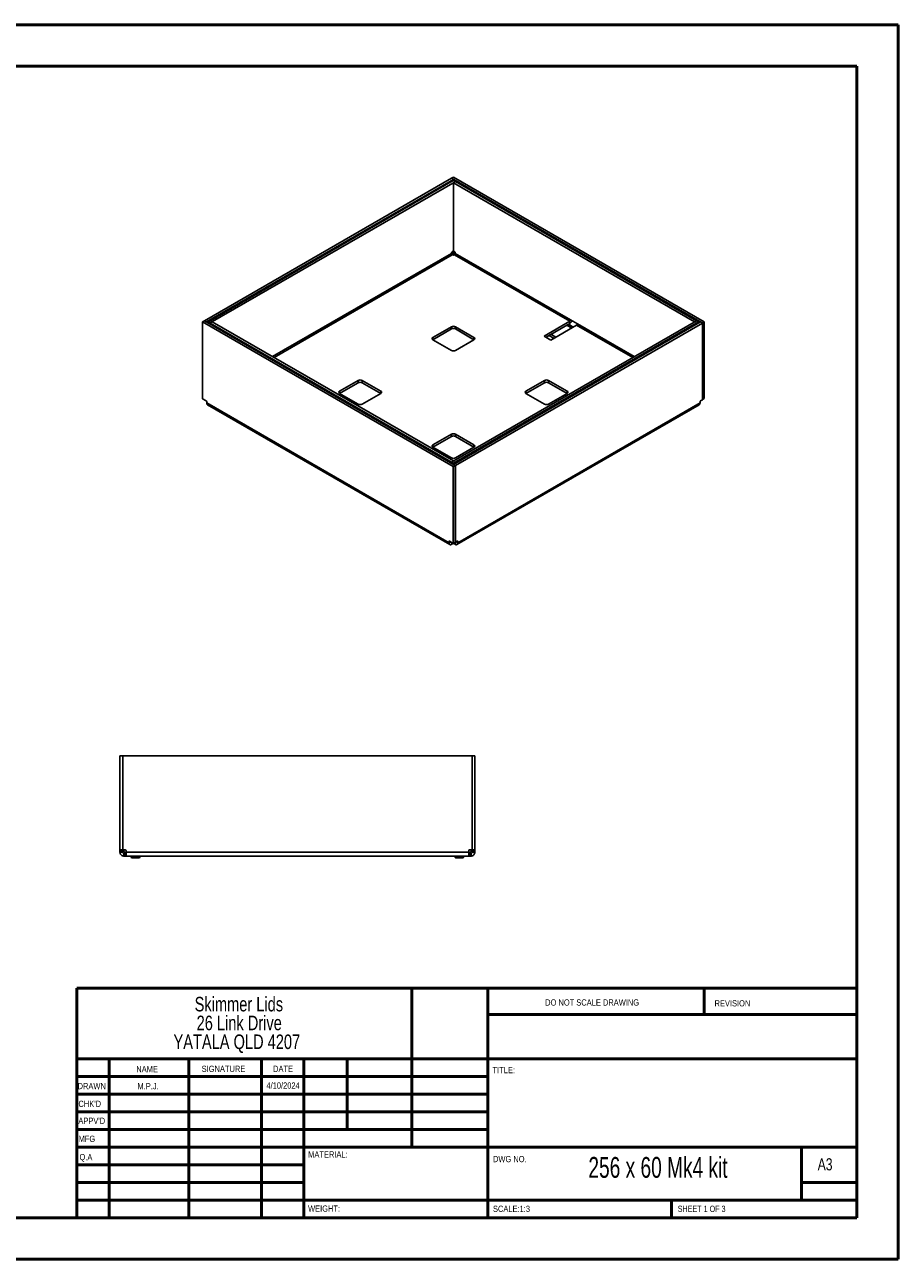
# Model space of a CAD drawing. Header units: millimetres. Extents: x 0 to 420, y 0 to 297.
# Tile 2 of 2: x 210 to 420, y 0 to 297. Entities that reach past the tile are written whole.
import ezdxf

# ---------------------------------------------------------------- set-up
doc = ezdxf.new("R2010")
doc.units = ezdxf.units.MM
doc.styles.add('SLDTEXTSTYLE0', font='TXT', dxfattribs={"width": 0.6875})
doc.styles.add('SLDTEXTSTYLE1', font='TXT', dxfattribs={"width": 0.75})

# ---------------------------------------------------------------- blocks, each defined once
blk = doc.blocks.new('SW_NOTE_0')
at = {"color": 0, "linetype": 'Continuous', "lineweight": 0, "char_height": 3.5, "attachment_point": 2, "style": 'SLDTEXTSTYLE1'}
for s, insert in [('Skimmer Lids', (13.89, 4.51)), ('26 Link Drive', (13.98, -0.01)), ('YATALA QLD 4207', (13.4, -4.54))]:
    blk.add_mtext(s, dxfattribs=dict(at, insert=insert))

msp = doc.modelspace()

# ---------------------------------------------------------------- linework, layer by layer
at = {"color": 7, "linetype": 'Continuous', "lineweight": 50}
for p, q in [((0.38, 297.21), (420.38, 297.21)), ((420.38, 0.21), (420.38, 297.21)), ((10.38, 287.21), (410.38, 287.21)), ((410.38, 287.21), (410.38, 10.21)), ((222.88, 65.46), (410.08, 65.46)), ((222.88, 65.46), (222.88, 10.21)), ((303.48, 65.46), (303.48, 27.21)), ((321.68, 65.46), (321.68, 10.21)), ((373.68, 59.09), (373.68, 65.46)), ((410.08, 59.09), (321.68, 59.09)), ((410.08, 48.46), (222.88, 48.46)), ((230.68, 48.46), (230.68, 10.21)), ((249.87, 48.46), (249.87, 10.21)), ((267.28, 48.46), (267.28, 10.21)), ((277.48, 10.21), (277.48, 48.46)), ((287.88, 31.46), (287.88, 48.46)), ((321.68, 44.21), (222.88, 44.21)), ((321.68, 39.96), (222.88, 39.96)), ((321.68, 35.71), (222.88, 35.71)), ((321.68, 31.46), (222.88, 31.46)), ((277.48, 27.21), (222.88, 27.21)), ((277.48, 27.21), (410.08, 27.21)), ((397.08, 14.46), (397.08, 27.21)), ((277.48, 22.96), (222.88, 22.96)), ((277.48, 18.71), (222.88, 18.71)), ((410.08, 18.71), (397.08, 18.71)), ((222.88, 14.46), (410.38, 14.46)), ((365.88, 10.21), (365.88, 14.46)), ((10.38, 10.21), (410.38, 10.21)), ((0.38, 0.21), (420.38, 0.21))]:
    msp.add_line(p, q, dxfattribs=at)
at = {"color": 7, "linetype": 'Continuous', "lineweight": 25}
for p, q in [((312.94, 260.28), (253.57, 226)), ((313.42, 260), (254.04, 225.73)), ((313.4, 259.72), (254.53, 225.74)), ((313.88, 259.45), (255, 225.46)), ((313.42, 260), (312.94, 260.28)), ((313.45, 260.54), (312.98, 260.27)), ((312.98, 260.26), (312.98, 260.27)), ((373.27, 225.46), (312.98, 260.27)), ((313.4, 259.72), (313.88, 259.45)), ((313.42, 259.72), (313.42, 260)), ((313.44, 259.19), (313.91, 259.46)), ((371.4, 225.73), (313.44, 259.19)), ((313.44, 242.77), (313.44, 259.19)), ((373.74, 225.74), (313.45, 260.54)), ((313.88, 259.44), (313.88, 259.45)), ((371.87, 226), (313.91, 259.46)), ((312.97, 242.2), (269.93, 217.36)), ((270.31, 217.14), (313.16, 241.88)), ((312.97, 242.2), (312.97, 242.24)), ((313.06, 241.97), (313.43, 242.19)), ((313.19, 241.86), (313.16, 241.88)), ((313.2, 242.65), (313.44, 242.79)), ((313.43, 242.78), (313.43, 242.19)), ((313.43, 242.19), (313.43, 241.8)), ((313.43, 242.19), (313.8, 241.97)), ((313.44, 242.77), (313.65, 242.65)), ((313.7, 241.88), (313.66, 241.86)), ((313.7, 241.88), (341.41, 225.88)), ((313.89, 242.24), (313.89, 242.2)), ((341.59, 226.21), (313.89, 242.2)), ((253.11, 225.71), (253.58, 225.98)), ((254.04, 225.73), (253.57, 226)), ((253.57, 226), (253.57, 225.97)), ((253.58, 225.98), (313.88, 191.17)), ((254.04, 225.71), (254.04, 225.73)), ((254.53, 225.74), (255, 225.46)), ((254.53, 225.44), (254.53, 225.74)), ((312.98, 191.99), (371.86, 225.98)), ((341.41, 225.88), (335.23, 222.32)), ((341.41, 225.88), (341.41, 225.34)), ((343.24, 225.26), (341.59, 226.21)), ((371.4, 225.73), (371.87, 226)), ((371.4, 225.71), (371.4, 225.73)), ((372.33, 225.71), (371.86, 225.98)), ((371.87, 226), (371.87, 225.97)), ((373.74, 225.74), (373.27, 225.46)), ((373.74, 207.28), (373.74, 225.74)), ((253.11, 207.25), (253.11, 225.71)), ((253.11, 225.71), (313.4, 190.9)), ((255.46, 225.71), (254.99, 225.44)), ((254.99, 225.44), (312.94, 191.98)), ((254.99, 225.17), (254.99, 225.44)), ((255, 225.45), (255, 225.46)), ((255.46, 225.71), (313.42, 192.26)), ((312.96, 224.56), (308.48, 221.98)), ((308.48, 221.43), (312.96, 224.02)), ((312.96, 224.56), (312.96, 224.02)), ((313.44, 191.44), (372.81, 225.71)), ((313.45, 191.72), (372.33, 225.71)), ((318.38, 221.98), (313.9, 224.56)), ((313.9, 224.56), (313.9, 224.02)), ((313.9, 224.02), (318.38, 221.43)), ((313.91, 191.17), (373.28, 225.44)), ((341.41, 225.34), (335.7, 222.04)), ((336.88, 221.36), (343.06, 224.93)), ((340.7, 224.93), (341.88, 224.25)), ((342.25, 224.47), (341.08, 225.15)), ((343.06, 224.93), (356.55, 217.14)), ((356.92, 217.36), (343.24, 225.26)), ((372.33, 225.44), (372.33, 225.71)), ((372.81, 225.71), (373.28, 225.44)), ((373.27, 225.45), (373.27, 225.46)), ((373.28, 225.44), (373.28, 206.99)), ((308.48, 221.98), (308.48, 221.43)), ((308.48, 221.43), (312.96, 218.85)), ((313.9, 218.85), (318.38, 221.43)), ((318.38, 221.98), (318.38, 221.43)), ((335.23, 222.32), (336.88, 221.36)), ((337.59, 221.77), (336.41, 222.45)), ((338.06, 222.04), (336.88, 222.73)), ((290.56, 211.64), (286.09, 209.05)), ((286.09, 208.51), (290.56, 211.09)), ((290.56, 211.64), (290.56, 211.09)), ((295.99, 209.05), (291.51, 211.64)), ((291.51, 211.64), (291.51, 211.09)), ((291.51, 211.09), (295.99, 208.51)), ((335.35, 211.64), (330.87, 209.05)), ((330.87, 208.51), (335.35, 211.09)), ((335.35, 211.64), (335.35, 211.09)), ((340.77, 209.05), (336.29, 211.64)), ((336.29, 211.64), (336.29, 211.09)), ((336.29, 211.09), (340.77, 208.51)), ((286.09, 209.05), (286.09, 208.51)), ((286.09, 208.51), (290.56, 205.92)), ((291.51, 205.92), (295.99, 208.51)), ((295.99, 209.05), (295.99, 208.51)), ((330.87, 209.05), (330.87, 208.51)), ((330.87, 208.51), (335.35, 205.92)), ((336.29, 205.92), (340.77, 208.51)), ((340.77, 209.05), (340.77, 208.51)), ((254.02, 206.73), (253.11, 207.25)), ((254.14, 206.21), (254.14, 206.53)), ((254.14, 206.21), (312.38, 172.59)), ((254.33, 205.79), (312.57, 172.16)), ((314.28, 172.16), (372.53, 205.79)), ((372.72, 206.21), (314.48, 172.59)), ((372.72, 206.21), (372.72, 206.53)), ((372.84, 206.73), (373.28, 206.99)), ((373.74, 207.28), (373.28, 207.02)), ((312.96, 198.71), (308.48, 196.12)), ((308.48, 195.58), (312.96, 198.16)), ((308.48, 196.12), (308.48, 195.58)), ((312.96, 198.71), (312.96, 198.16)), ((318.38, 196.12), (313.9, 198.71)), ((313.9, 198.71), (313.9, 198.16)), ((313.9, 198.16), (318.38, 195.58)), ((318.38, 196.12), (318.38, 195.58)), ((308.48, 195.58), (312.96, 192.99)), ((313.9, 192.99), (318.38, 195.58)), ((313.42, 192.26), (312.94, 191.98)), ((312.94, 191.71), (312.94, 191.98)), ((313.45, 191.72), (312.98, 191.99)), ((312.98, 191.69), (312.98, 191.99)), ((313.4, 190.9), (313.88, 191.17)), ((313.4, 172.45), (313.4, 190.9)), ((313.42, 192.24), (313.42, 192.26)), ((313.44, 191.44), (313.91, 191.17)), ((313.44, 191.43), (313.44, 191.44)), ((313.45, 191.45), (313.45, 191.72)), ((313.88, 172.72), (313.88, 191.17)), ((313.91, 191.17), (313.91, 172.71)), ((312.38, 172.9), (312.5, 172.97)), ((312.38, 172.59), (312.38, 172.9)), ((312.38, 172.59), (312.77, 172.82)), ((312.5, 172.97), (313.4, 172.45)), ((313.04, 172.21), (313.04, 172.66)), ((313.31, 172.37), (313.04, 172.21)), ((313.31, 172.37), (313.31, 172.5)), ((313.4, 172.45), (313.88, 172.72)), ((313.55, 172.37), (313.55, 172.53)), ((313.82, 172.21), (313.55, 172.37)), ((313.82, 172.21), (313.82, 172.69)), ((313.91, 172.71), (313.88, 172.73)), ((313.91, 172.71), (314.36, 172.97)), ((314.48, 172.59), (314.09, 172.82)), ((314.48, 172.9), (314.36, 172.97)), ((314.48, 172.9), (314.48, 172.59)), ((233.28, 98.7), (233.28, 121.31)), ((233.28, 121.31), (233.94, 121.31)), ((233.94, 98.7), (233.94, 121.31)), ((233.96, 121.31), (233.96, 98.7)), ((233.96, 121.31), (317.93, 121.31)), ((317.93, 121.31), (317.93, 98.7)), ((318.61, 121.31), (317.94, 121.31)), ((317.94, 98.7), (317.94, 121.31)), ((318.61, 98.7), (318.61, 121.31)), ((233.28, 98.7), (233.94, 98.7)), ((233.28, 98.54), (233.28, 98.7)), ((233.28, 98.54), (233.94, 98.54)), ((233.28, 98.16), (233.28, 98.54)), ((233.28, 98.16), (233.94, 98.16)), ((233.94, 98.54), (233.94, 98.7)), ((233.94, 98.16), (233.94, 98.54)), ((233.96, 98.7), (234.59, 98.7)), ((234.76, 98.54), (234.76, 98.16)), ((317.13, 98.16), (234.76, 98.16)), ((317.13, 98.16), (317.13, 98.54)), ((317.29, 98.7), (317.93, 98.7)), ((318.61, 98.7), (317.94, 98.7)), ((317.94, 98.54), (317.94, 98.7)), ((318.61, 98.54), (317.94, 98.54)), ((317.94, 98.16), (317.94, 98.54)), ((318.61, 98.16), (317.94, 98.16)), ((318.61, 98.54), (318.61, 98.7)), ((318.61, 98.16), (318.61, 98.54)), ((234.21, 97.22), (234.21, 97.89)), ((234.59, 97.89), (234.21, 97.89)), ((234.59, 97.22), (234.21, 97.22)), ((234.59, 97.22), (234.59, 97.89)), ((234.76, 97.89), (234.59, 97.89)), ((234.76, 97.22), (234.59, 97.22)), ((317.13, 97.22), (234.76, 97.22)), ((235.98, 96.97), (236.08, 96.81)), ((235.98, 96.97), (236.18, 96.97)), ((236.03, 97.22), (236.03, 96.97)), ((236.08, 96.81), (236.25, 96.81)), ((236.25, 96.81), (236.18, 96.97)), ((236.18, 96.97), (236.21, 96.97)), ((236.21, 96.97), (236.21, 97.22)), ((236.25, 96.81), (236.48, 96.81)), ((236.41, 96.97), (236.48, 96.81)), ((236.41, 96.97), (237.64, 96.97)), ((236.45, 97.22), (236.45, 96.97)), ((236.48, 96.81), (237.57, 96.81)), ((237.57, 96.81), (237.64, 96.97)), ((237.57, 96.81), (237.81, 96.81)), ((237.61, 96.97), (237.61, 97.22)), ((237.88, 96.97), (237.81, 96.81)), ((237.81, 96.81), (237.98, 96.81)), ((237.84, 97.22), (237.84, 96.97)), ((237.84, 96.97), (237.88, 96.97)), ((237.88, 96.97), (238.08, 96.97)), ((237.98, 96.81), (238.08, 96.97)), ((238.03, 96.97), (238.03, 97.22)), ((313.81, 96.97), (313.91, 96.81)), ((313.81, 96.97), (314.01, 96.97)), ((313.86, 97.22), (313.86, 96.97)), ((313.91, 96.81), (314.08, 96.81)), ((314.08, 96.81), (314.01, 96.97)), ((314.01, 96.97), (314.04, 96.97)), ((314.04, 96.97), (314.04, 97.22)), ((314.08, 96.81), (314.32, 96.81)), ((314.24, 96.97), (314.32, 96.81)), ((314.24, 96.97), (315.47, 96.97)), ((314.28, 97.22), (314.28, 96.97)), ((314.32, 96.81), (315.4, 96.81)), ((315.4, 96.81), (315.47, 96.97)), ((315.4, 96.81), (315.64, 96.81)), ((315.44, 96.97), (315.44, 97.22)), ((315.71, 96.97), (315.64, 96.81)), ((315.64, 96.81), (315.81, 96.81)), ((315.67, 97.22), (315.67, 96.97)), ((315.67, 96.97), (315.71, 96.97)), ((315.71, 96.97), (315.91, 96.97)), ((315.81, 96.81), (315.91, 96.97)), ((315.86, 96.97), (315.86, 97.22)), ((317.29, 97.89), (317.13, 97.89)), ((317.29, 97.22), (317.13, 97.22)), ((317.29, 97.22), (317.29, 97.89)), ((317.68, 97.89), (317.29, 97.89)), ((317.68, 97.22), (317.29, 97.22)), ((317.68, 97.22), (317.68, 97.89))]:
    msp.add_line(p, q, dxfattribs=at)
for centre, radius, start, end in [((313.48, 242.22), 0.512, 122.6055, 177.3945), ((313.43, 242.31), 0.512, 242.6097, 297.3903), ((313.38, 242.22), 0.512, 2.6055, 57.3945), ((341.19, 226.23), 0.41, 302.6055, 357.3945), ((340.64, 226.54), 1.43, 302.6411, 337.7401), ((313.43, 223.65), 1.02, 62.6097, 117.3903), ((313.43, 223.11), 1.02, 62.6097, 117.3903), ((342.83, 225.27), 0.41, 302.6055, 357.3945), ((308.58, 221.7), 0.291, 110.7834, 249.2166), ((318.27, 221.7), 0.291, 290.7834, 69.2166), ((313.43, 219.76), 1.02, 242.6097, 297.3903), ((291.04, 210.73), 1.02, 62.6097, 117.3903), ((291.04, 210.18), 1.02, 62.6097, 117.3903), ((335.82, 210.73), 1.02, 62.6097, 117.3903), ((335.82, 210.18), 1.02, 62.6097, 117.3903), ((286.19, 208.78), 0.291, 110.7834, 249.2166), ((295.88, 208.78), 0.291, 290.7834, 69.2166), ((330.97, 208.78), 0.291, 110.7834, 249.2166), ((340.67, 208.78), 0.291, 290.7834, 69.2166), ((253.88, 206.51), 0.256, 2.6055, 57.3945), ((291.04, 206.83), 1.02, 242.6097, 297.3903), ((335.82, 206.83), 1.02, 242.6097, 297.3903), ((372.97, 206.51), 0.256, 122.6055, 177.3945), ((308.58, 195.85), 0.291, 110.7834, 249.2166), ((313.43, 197.8), 1.02, 62.6097, 117.3903), ((313.43, 197.26), 1.02, 62.6097, 117.3903), ((318.27, 195.85), 0.291, 290.7834, 69.2166), ((313.43, 193.9), 1.02, 242.6097, 297.3903), ((312.45, 172.92), 0.0728, 50.7967, 189.214), ((313.43, 172.14), 0.256, 62.6097, 117.3903), ((314.4, 172.92), 0.0728, 350.786, 129.2033), ((235.03, 98.89), 1, 190.5812, 254.0778), ((234.59, 98.54), 0.167, 0, 90), ((316.86, 98.89), 1, 285.9222, 349.4188), ((317.29, 98.54), 0.167, 90, 180)]:
    msp.add_arc(centre, radius, start, end, dxfattribs=at)
for points in [[(313.16, 241.88), (313.13, 241.89), (313.08, 241.93), (313.02, 242.02), (312.98, 242.11), (312.97, 242.17), (312.97, 242.2)], [(313.89, 242.2), (313.88, 242.17), (313.88, 242.11), (313.84, 242.02), (313.77, 241.93), (313.72, 241.89), (313.7, 241.88)], [(312.38, 172.59), (312.39, 172.5), (312.41, 172.31), (312.56, 172.14), (312.78, 172.09), (312.95, 172.17), (313.04, 172.21)], [(313.82, 172.21), (313.9, 172.17), (314.08, 172.09), (314.29, 172.14), (314.45, 172.31), (314.47, 172.5), (314.48, 172.59)], [(233.28, 98.16), (233.29, 98.03), (233.32, 97.79), (233.53, 97.48), (233.84, 97.26), (234.09, 97.24), (234.21, 97.22)], [(233.94, 98.16), (233.95, 98.12), (233.96, 98.05), (234.02, 97.96), (234.1, 97.9), (234.17, 97.89), (234.21, 97.89)], [(234.76, 97.22), (234.76, 97.24), (234.76, 97.26), (234.76, 97.48), (234.76, 97.79), (234.76, 98.03), (234.76, 98.16)], [(317.13, 98.16), (317.13, 98.03), (317.13, 97.79), (317.13, 97.48), (317.13, 97.26), (317.13, 97.24), (317.13, 97.22)], [(317.68, 97.89), (317.71, 97.89), (317.78, 97.9), (317.87, 97.96), (317.93, 98.05), (317.94, 98.12), (317.94, 98.16)], [(317.68, 97.22), (317.8, 97.24), (318.04, 97.26), (318.35, 97.48), (318.57, 97.79), (318.6, 98.03), (318.61, 98.16)]]:
    msp.add_open_spline(points, degree=3, dxfattribs=at)
for points, knots in [([(254.33, 205.79), (254.33, 205.79), (254.26, 205.8), (254.17, 205.94), (254.15, 206.12), (254.14, 206.21)], [0, 0, 0, 0, 0.000102, 0.500051, 1, 1, 1, 1]), ([(372.72, 206.21), (372.71, 206.12), (372.69, 205.94), (372.6, 205.8), (372.53, 205.79), (372.53, 205.79)], [0, 0, 0, 0, 0.499949, 0.999898, 1, 1, 1, 1])]:
    msp.add_open_spline(points, degree=3, knots=knots, dxfattribs=at)

# ---------------------------------------------------------------- block references
at = {"color": 7, "linetype": 'Continuous', "lineweight": 0}
msp.add_blockref('SW_NOTE_0', (247.97, 58.84), dxfattribs=at)

# ---------------------------------------------------------------- texts
for s, insert, char_height, attachment_point, style in [('DO NOT SCALE DRAWING', (335.49, 62.75), 1.5, 1, 'SLDTEXTSTYLE1'), ('REVISION', (376.21, 62.55), 1.5, 1, 'SLDTEXTSTYLE1'), ('NAME', (237.2, 46.72), 1.5, 1, 'SLDTEXTSTYLE1'), ('SIGNATURE', (252.91, 46.78), 1.5, 1, 'SLDTEXTSTYLE1'), ('DATE', (270.09, 46.79), 1.5, 1, 'SLDTEXTSTYLE1'), ('TITLE:', (322.84, 46.49), 1.5, 1, 'SLDTEXTSTYLE1'), ('DRAWN', (223.09, 42.64), 1.5, 1, 'SLDTEXTSTYLE1'), ('M.P.J.', (240.04, 42.6), 1.499, 2, 'SLDTEXTSTYLE1'), ('4/10/2024', (272.49, 42.77), 1.499, 2, 'SLDTEXTSTYLE1'), ("CHK'D", (223.29, 38.37), 1.5, 1, 'SLDTEXTSTYLE1'), ("APPV'D", (223.28, 34.28), 1.5, 1, 'SLDTEXTSTYLE1'), ('MFG', (223.33, 29.95), 1.5, 1, 'SLDTEXTSTYLE1'), ('Q.A', (223.55, 25.56), 1.5, 1, 'SLDTEXTSTYLE1'), ('MATERIAL:', (278.52, 26.2), 1.5, 1, 'SLDTEXTSTYLE1'), ('DWG NO.', (322.95, 25.08), 1.5, 1, 'SLDTEXTSTYLE1'), ('256 x 60 Mk4 kit', (362.62, 24.83), 5, 2, 'SLDTEXTSTYLE0'), ('A3', (401, 24.52), 2.91, 1, 'SLDTEXTSTYLE1'), ('WEIGHT:', (278.5, 13.16), 1.499, 1, 'SLDTEXTSTYLE1'), ('SCALE:1:3', (322.95, 13.11), 1.5, 1, 'SLDTEXTSTYLE1'), ('SHEET 1 OF 3', (367.36, 13.11), 1.5, 1, 'SLDTEXTSTYLE0')]:
    msp.add_mtext(s, dxfattribs=dict(at, insert=insert, char_height=char_height, attachment_point=attachment_point, style=style))

doc.saveas('drawing.dxf')
